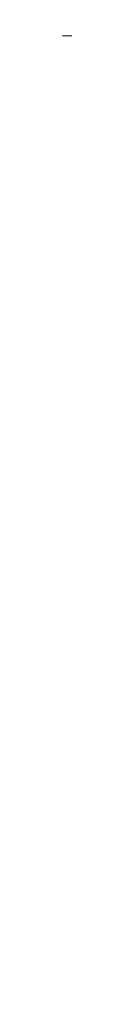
# Model space of a CAD drawing. Header units: millimetres. Extents: x 269 to 445, y 52 to 491.
# Tile 50 of 88: x 356.87005 to 356.87872, y 101.496 to 108.10487. Entities that reach past the tile are written whole.
import ezdxf

# ---------------------------------------------------------------- set-up
doc = ezdxf.new("R2010")
doc.units = ezdxf.units.MM
doc.header["$LTSCALE"] = 47.498
doc.layers.get('0').update_dxf_attribs({"linetype": 'CONTINUOUS'})
doc.layers.add('KONSTR_EL', color=7, linetype='CONTINUOUS')

msp = doc.modelspace()

# ---------------------------------------------------------------- linework, layer by layer
at = {"color": 7, "linetype": 'CONTINUOUS'}
msp.add_arc((356.8653, 90.996), 60, 5.73917, 174.26083, dxfattribs=at)
at = {"layer": 'KONSTR_EL', "color": 4, "linetype": 'CONTINUOUS'}
for radius in [34, 27.2, 20.4]:
    msp.add_circle((356.8653, 90.996), radius, dxfattribs=at)
msp.add_arc((356.8653, 90.996), 17, 180, 90, dxfattribs=at)

doc.saveas('drawing.dxf')
